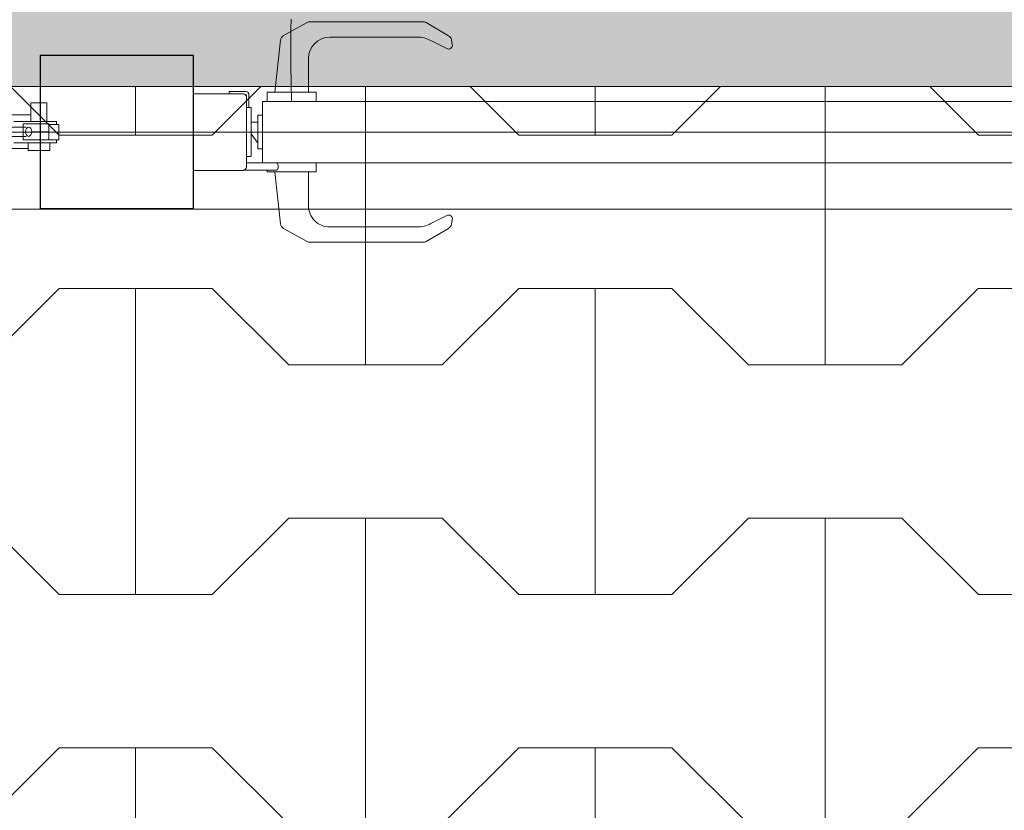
# Model space of a CAD drawing. Header units: inches. Extents: x 1156 to 71303, y -52654 to 51.
# Tile 79 of 151: x 60685 to 60749, y -43926 to -43874. Entities that reach past the tile are written whole.
import ezdxf

# ---------------------------------------------------------------- set-up
doc = ezdxf.new("R2010")
doc.units = ezdxf.units.IN
doc.header["$MEASUREMENT"] = 0
doc.linetypes.add('HIDDEN', pattern=[0.375, 0.25, -0.125])
doc.layers.get('0').update_dxf_attribs({"lineweight": 0})
for name, color, linetype, lineweight in [('--ogrodzenie', 8, 'Continuous', 0), ('A8a-opisy dodatkowe', 7, 'Continuous', 0), ('p--obrzeże bet.', 252, 'Continuous', 0), ('p--szraf trawa', 104, 'Continuous', 0), ('p--szraf-podjazd', 251, 'Continuous', 0)]:
    doc.layers.add(name, color=color, linetype=linetype, lineweight=lineweight)

# ---------------------------------------------------------------- blocks, each defined once
blk = doc.blocks.new('furtka-rzut-1m')
at = {"ltscale": 25.4}
for p, q in [((-102.591, 7.149), (-104.12, 6.3)), ((-95.009, 7.2), (-102.397, 7.2)), ((-93.357, 6.292), (-94.807, 7.144)), ((-104.323, 5.995), (-104.7, 2.6)), ((-101.1, 6.2), (-95.424, 6.2)), ((-94.516, 5.982), (-93.468, 5.448)), ((-93.109, 5.718), (-93.167, 6.021)), ((-102.5, 2.6), (-102.5, 4.8)), ((-107.685, 2.5), (-107.685, 2.65)), ((-107.685, 2.65), (-106.585, 2.65)), ((-105.2, 2), (-105.2, 2.6)), ((-105.2, 2.6), (-104.7, 2.6)), ((-102, 2.6), (-104.7, 2.6)), ((-102, 2), (-102, 2.6)), ((-106.785, 2.5), (-110, 2.5)), ((-106.535, 2.25), (-106.535, 2.3)), ((-106.535, 2.25), (-106.535, -2.25)), ((-106.385, 2.45), (-106.385, 1.6)), ((-106.26, 1.6), (-106.51, 1.6)), ((-106.235, -1.575), (-106.235, 1.575)), ((-106.235, 0.65), (-105.8, 0.65)), ((-105.8, 1.1), (-105.8, -1.1)), ((-106.535, -0.606), (-106.535, -0.621)), ((-105.85, -0.65), (-106.235, -0.123)), ((-105.85, -0.65), (-105.8, -0.65)), ((-105.5, -1.1), (-105.8, -1.1)), ((-106.51, -1.6), (-106.26, -1.6)), ((-110, -2.5), (-106.785, -2.5)), ((-104.635, -2.49), (-106.715, -2.49)), ((-106.535, -2), (-104.635, -2)), ((-105.2, -2.49), (-105.2, -2.6)), ((-104.485, -2.15), (-104.485, -2.34)), ((-102, -2), (-102, -2.6)), ((-105.2, -2.6), (-104.7, -2.6)), ((-104.323, -5.995), (-104.7, -2.6)), ((-102, -2.6), (-104.7, -2.6)), ((-102.5, -2.6), (-102.5, -4.8)), ((-94.516, -5.982), (-93.468, -5.448)), ((-93.109, -5.718), (-93.167, -6.021)), ((-102.591, -7.149), (-104.12, -6.3)), ((-101.1, -6.2), (-95.424, -6.2)), ((-93.357, -6.292), (-94.807, -7.145)), ((-95.009, -7.2), (-102.397, -7.2))]:
    blk.add_line(p, q, dxfattribs=at)
at = {"lineweight": 30}
for p, q in [((-110, 5), (-120, 5)), ((-120, 5), (-120, -5)), ((-110, -5), (-110, 5)), ((-120, -5), (-110, -5))]:
    blk.add_line(p, q, dxfattribs=at)
for p, q in [((-110, -2.5), (-110, 2.5)), ((-105.5, -2), (-105.5, 2)), ((-105.5, 2), (-16.5, 2)), ((-105.5, 2), (-105.5, -2)), ((-105.2, 2), (-102, 2)), ((-105.8, 1.1), (-105.5, 1.1)), ((-16.5, -2), (-105.5, -2)), ((-104.635, -2), (-102, -2))]:
    blk.add_line(p, q)
at = {"linetype": 'HIDDEN', "lineweight": 0, "ltscale": 35}
blk.add_arc((-8.996, 5.364), 94.664, 91.40174, 182.03681, dxfattribs=at)
at = {"ltscale": 25.4}
for centre, radius, start, end in [((-102.397, 6.8), 0.4, 90, 119.0546), ((-95.009, 6.8), 0.4, 59.53446, 90), ((-103.925, 5.95), 0.4, 119.0546, 173.65981), ((-101.1, 4.8), 1.4, 90, 180), ((-95.424, 4.2), 2, 63.01326, 90), ((-93.56, 5.947), 0.4, 10.71857, 59.53446), ((-93.355, 5.671), 0.25, 243.01326, 10.71857), ((-106.585, 2.45), 0.2, 0, 90), ((-106.785, 2.25), 0.25, 80.89444, 90), ((-106.785, 2.25), 0.25, 10.49391, 80.89444), ((-106.735, 2.3), 0.2, 0, 90), ((-106.785, 2.25), 0.25, 0, 10.49391), ((-106.51, 1.575), 0.025, 90, 180), ((-106.26, 1.575), 0.025, 0, 90), ((-106.51, -1.575), 0.025, 180, 270), ((-106.26, -1.575), 0.025, 270, 0), ((-106.785, -2.25), 0.25, 270, 279.10556), ((-106.785, -2.25), 0.25, 279.10556, 349.50609), ((-106.785, -2.25), 0.25, 349.50609, 0), ((-104.635, -2.15), 0.15, 0, 90), ((-104.635, -2.34), 0.15, 270, 0), ((-101.1, -4.8), 1.4, 180, 270), ((-93.355, -5.671), 0.25, 349.28143, 116.98674), ((-103.925, -5.95), 0.4, 186.34019, 240.9454), ((-95.424, -4.2), 2, 270, 296.98674), ((-93.56, -5.947), 0.4, 300.46554, 349.28143), ((-102.397, -6.8), 0.4, 240.9454, 270), ((-95.009, -6.8), 0.4, 270, 300.46554)]:
    blk.add_arc(centre, radius, start, end, dxfattribs=at)
for centre, start_param, end_param in [((-106.785, 2.25), 3.141593, 3.324746), ((-106.785, -2.25), 2.958439, 3.141593)]:
    blk.add_ellipse(centre, major_axis=(-0.25, 0), ratio=0.996, start_param=start_param, end_param=end_param, dxfattribs=at)
blk = doc.blocks.new('ogr-panel-1m')
at = {"ltscale": 25.4}
for p, q in [((95.801, 0.7), (99.801, 0.7)), ((97.111, 0.7), (97.411, 0.7)), ((97.161, 0.7), (97.161, 1.2)), ((99.161, 1.2), (99.161, 0.7)), ((99.081, 0.5), (96.681, 0.5)), ((97.111, 0.5), (97.231, 0.5)), ((97.608, 0.5), (100.001, 0.5)), ((96.681, -0.54), (99.081, -0.54)), ((99.081, -0.02), (97.501, -0.02)), ((100.001, -0.5), (99.081, -0.5)), ((99.801, -0.7), (95.801, -0.7)), ((97.411, -0.7), (97.111, -0.7))]:
    blk.add_line(p, q, dxfattribs=at)
for p, q in [((97.161, 1.2), (99.161, 1.2)), ((99.801, 0.7), (99.801, 0.5)), ((96.681, -0.54), (96.681, 0.5)), ((99.081, -0.54), (99.081, 0.5)), ((100.001, 0.5), (100.001, -0.5)), ((99.801, -0.7), (99.801, -0.5)), ((97.411, -0.7), (97.411, -1.9)), ((98.908, -1.9), (98.908, -0.7)), ((97.411, -1.9), (98.908, -1.9))]:
    blk.add_line(p, q)
for points in [[(2.84, 1.08), (97.161, 1.08)], [(96.971, 0.28), (4.2, 0.28)], [(97.202, 0.28), (97.201, 0.28)], [(4.2, -0.32), (96.971, -0.32)], [(97.201, -0.32), (97.202, -0.32)], [(97.411, -1.12), (2.59, -1.12)]]:
    blk.add_lwpolyline(points)
blk.add_circle((97.201, -0.02), 0.3)

msp = doc.modelspace()

# ---------------------------------------------------------------- hatches: boundary and pattern name
at = {"layer": 'p--szraf trawa'}
h = msp.add_hatch(dxfattribs=at)
h.set_pattern_fill('26-Posypka z piasku', color=256, scale=2000000.0)
h.set_pattern_definition([(10, (800000, 1200000), (637500, 2143300), [0, -2000000]), (12, (1400000, 200000), (171000, 2081000), [0, -2000000]), (-3, (0, -200000), (1103300, 1945000), [0, -3000000]), (-82, (200000, 100000), (2370200, -2494400), [0, -1000000]), (23, (0, -100000), (2197200, 5061000), [0, -1600000]), (58, (-400000, -600000), (2437800, 2014200), [0, -1200000]), (79, (-400000, 600000), (-1499800, 1717700), [0, -600000]), (40, (800000, 1200000), (-519500, 2174900), [0, -2000000]), (92, (1400000, 200000), (-2019700, 529800), [0, -2000000]), (-43, (0, -200000), (2095400, 780700), [0, -3000000]), (-12, (200000, 100000), (3154600, 1374100), [0, -1000000]), (63, (0, -100000), (-1570000, 5289000), [0, -1800000]), (6, (-400000, -600000), (3088100, -680900), [0, -1200000]), (138, (-400000, 600000), (-2244800, -400900), [0, -600000])])
edge = h.paths.add_edge_path()
edge.add_line((62742.869, -44778.783), (62682.177, -41051.307))
edge.add_line((62682.177, -41051.307), (59879.631, -41051.97))
edge.add_line((59879.631, -41051.97), (59939.388, -44778.783))
edge.add_line((59939.388, -44778.783), (60055.424, -44778.783))
edge.add_line((60055.424, -44778.783), (60055.424, -44436.783))
edge.add_line((60055.424, -44436.783), (59955.424, -44436.783))
edge.add_line((59955.424, -44436.783), (59955.424, -44170.783))
edge.add_line((59955.424, -44170.783), (60055.424, -44170.783))
edge.add_line((60055.424, -44170.783), (60055.424, -42728.783))
edge.add_line((60055.424, -42728.783), (60413.424, -42728.783))
edge.add_line((60413.424, -42728.783), (60413.424, -42820.783))
edge.add_line((60413.424, -42820.783), (61516.825, -42820.783))
edge.add_line((61516.825, -42820.783), (61516.825, -42378.783))
edge.add_line((61516.825, -42378.783), (61063.425, -42378.783))
edge.add_line((61063.425, -42378.783), (61063.425, -41594.383))
edge.add_line((61063.425, -41594.383), (62363.425, -41594.383))
edge.add_line((62363.425, -41594.383), (62363.425, -42378.783))
edge.add_line((62363.425, -42378.783), (61910.025, -42378.783))
edge.add_line((61910.025, -42378.783), (61910.025, -42820.783))
edge.add_line((61910.025, -42820.783), (62156.424, -42820.783))
edge.add_line((62156.424, -42820.783), (62156.424, -43178.783))
edge.add_arc((62298.424, -43178.783), 142, 180, 270)
edge.add_line((62298.424, -43320.783), (62331.424, -43320.783))
edge.add_line((62331.424, -43320.783), (62331.424, -43736.783))
edge.add_arc((62303.522, -43881.314), 147.2, 79.07361, 182.12898)
edge.add_line((62156.424, -43886.783), (60877.424, -43886.783))
edge.add_line((60877.424, -43886.783), (60877.325, -43984.783))
edge.add_line((60877.325, -43984.783), (60615.424, -43984.783))
edge.add_line((60615.424, -43984.783), (60615.424, -43886.909))
edge.add_arc((60621.444, -44028.827), 142.045, 92.42905, 181.06893)
edge.add_line((60479.424, -44031.476), (60479.424, -44778.783))
edge.add_line((60479.424, -44778.783), (62742.869, -44778.783))
h = msp.add_hatch(dxfattribs=at)
h.set_pattern_fill('26-Posypka z piasku', color=256, scale=50)
h.set_pattern_definition([(10, (20, 30), (15.937785, 53.581592), [0, -50]), (12, (35, 5), (4.27663, 52.026055), [0, -50]), (-3, (0, -5), (27.582536, 48.623078), [0, -75]), (-82, (5, 2.5), (59.25552, -62.36011), [0, -25]), (23, (0, -2.5), (54.93103, 126.52107), [0, -40]), (58, (-10, -15), (60.945147, 50.355626), [0, -30]), (79, (-10, 15), (-37.494908, 42.943356), [0, -15]), (40, (20, 30), (-12.98827, 54.371912), [0, -50]), (92, (35, 5), (-50.493034, 13.245888), [0, -50]), (-43, (0, -5), (52.38376, 19.517726), [0, -75]), (-12, (5, 2.5), (78.865917, 34.353562), [0, -25]), (63, (0, -2.5), (-39.24657, 132.22975), [0, -45]), (6, (-10, -15), (77.202354, -17.023413), [0, -30]), (138, (-10, 15), (-56.120946, -10.021946), [0, -15])])
edge = h.paths.add_edge_path()
edge.add_line((62742.869, -44778.783), (62682.177, -41051.307))
edge.add_line((62682.177, -41051.307), (59879.631, -41051.97))
edge.add_line((59879.631, -41051.97), (59939.388, -44778.783))
edge.add_line((59939.388, -44778.783), (60055.424, -44778.783))
edge.add_line((60055.424, -44778.783), (60055.424, -44436.783))
edge.add_line((60055.424, -44436.783), (59955.424, -44436.783))
edge.add_line((59955.424, -44436.783), (59955.424, -44170.783))
edge.add_line((59955.424, -44170.783), (60055.424, -44170.783))
edge.add_line((60055.424, -44170.783), (60055.424, -42728.783))
edge.add_line((60055.424, -42728.783), (60413.424, -42728.783))
edge.add_line((60413.424, -42728.783), (60413.424, -42820.783))
edge.add_line((60413.424, -42820.783), (61516.825, -42820.783))
edge.add_line((61516.825, -42820.783), (61516.825, -42378.783))
edge.add_line((61516.825, -42378.783), (61063.425, -42378.783))
edge.add_line((61063.425, -42378.783), (61063.425, -41594.383))
edge.add_line((61063.425, -41594.383), (62363.425, -41594.383))
edge.add_line((62363.425, -41594.383), (62363.425, -42378.783))
edge.add_line((62363.425, -42378.783), (61910.025, -42378.783))
edge.add_line((61910.025, -42378.783), (61910.025, -42820.783))
edge.add_line((61910.025, -42820.783), (62156.424, -42820.783))
edge.add_line((62156.424, -42820.783), (62156.424, -43178.783))
edge.add_arc((62298.424, -43178.783), 142, 180, 270)
edge.add_line((62298.424, -43320.783), (62331.424, -43320.783))
edge.add_line((62331.424, -43320.783), (62331.424, -43736.783))
edge.add_arc((62303.522, -43881.314), 147.2, 79.07361, 182.12898)
edge.add_line((62156.424, -43886.783), (60877.424, -43886.783))
edge.add_line((60877.424, -43886.783), (60877.325, -43984.783))
edge.add_line((60877.325, -43984.783), (60615.424, -43984.783))
edge.add_line((60615.424, -43984.783), (60615.424, -43886.909))
edge.add_arc((60621.444, -44028.827), 142.045, 92.42905, 181.06893)
edge.add_line((60479.424, -44031.476), (60479.424, -44778.783))
edge.add_line((60479.424, -44778.783), (62742.869, -44778.783))
at = {"layer": 'p--szraf-podjazd'}
h = msp.add_hatch(dxfattribs=at)
h.set_pattern_fill('TURFSTNE', color=256, scale=5)
h.set_pattern_definition([(0, (224.56, -2961.97), (0, 120), [15, -25]), (90, (212.06, -2949.47), (-80, 5e-15), [15, -25]), (45, (239.56, -2961.97), (-20.010768, 20.010768), [17.6775, -10.6065]), (45, (232.06, -2954.47), (-20.010768, 20.010768), [17.6775, -10.6065]), (135, (264.56, -2961.97), (20.010768, 20.010768), [17.6775, -10.6065]), (135, (232.06, -2954.47), (20.010768, 20.010768), [17.6775, -10.6065])])
edge = h.paths.add_edge_path()
edge.add_line((62323.424, -43328.783), (62323.424, -43728.783))
edge.add_arc((62301.192, -43879.929), 152.773, 81.6327, 179.56989)
edge.add_line((62148.424, -43878.783), (60621.424, -43878.783))
edge.add_arc((60621.424, -44028.783), 150, 90, 180)
edge.add_line((60471.424, -44028.783), (60471.424, -44778.783))
edge.add_line((60471.424, -44778.783), (60063.424, -44778.783))
edge.add_line((60063.424, -44778.783), (60063.424, -44428.783))
edge.add_line((60063.424, -44428.783), (59963.424, -44428.783))
edge.add_line((59963.424, -44428.783), (59963.424, -44178.783))
edge.add_line((59963.424, -44178.783), (60063.424, -44178.783))
edge.add_line((60063.424, -44178.783), (60063.424, -42731.295))
edge.add_line((60063.424, -42731.295), (60413.424, -42731.295))
edge.add_line((60413.424, -42731.295), (60413.424, -43328.783))
edge.add_line((60413.424, -43328.783), (62323.424, -43328.783))
edge.add_line((62323.424, -43328.783), (62323.424, -43328.783))
h = msp.add_hatch(dxfattribs=at)
h.set_pattern_fill('FINETTA', color=256, scale=5)
h.set_pattern_definition([(0, (207.061, -2961.97), (15, 15), [10, -20]), (0, (222.061, -2956.97), (15, 15), [10, -20]), (90, (212.061, -2961.97), (-15, 15), [20, -10]), (45, (217.061, -2961.97), (-15, 15), [7.071068, -14.1421356]), (135, (207.061, -2961.97), (-15, -15), [7.071068, -14.1421356])])
h.paths.add_polyline_path([(60871.424, -43986.783), (60621.424, -43986.783), (60621.424, -43878.783), (60871.424, -43878.783)])

# ---------------------------------------------------------------- linework, layer by layer
at = {"linetype": 'Continuous', "ltscale": 12}
msp.add_lwpolyline([(60871.424, -43986.783), (60621.424, -43986.783), (60621.424, -43878.783), (60871.424, -43878.783)], close=True, dxfattribs=at)
at = {"layer": 'A8a-opisy dodatkowe', "linetype": 'Continuous', "ltscale": 12}
msp.add_line((60617.053, -43881.75), (60858.84, -43881.75), dxfattribs=at)
at = {"layer": 'p--obrzeże bet.', "linetype": 'Continuous', "ltscale": 35}
for p, q in [((60621.424, -43878.783), (62148.424, -43878.783)), ((60621.424, -43886.783), (62156.424, -43886.783))]:
    msp.add_line(p, q, dxfattribs=at)
for points in [[(60615.424, -43992.783), (60877.424, -43992.783), (60877.424, -43878.783), (60615.424, -43878.783)], [(60621.424, -43986.783), (60871.424, -43986.783), (60871.424, -43878.783), (60621.424, -43878.783)]]:
    msp.add_lwpolyline(points, close=True, dxfattribs=at)

# ---------------------------------------------------------------- block references
at = {"layer": '--ogrodzenie', "rotation": 360}
msp.add_blockref('furtka-rzut-1m', (60805.853, -43881.75), dxfattribs=at)
at = {"xscale": -0.7, "rotation": 179.9999999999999}
msp.add_blockref('ogr-panel-1m', (60617.053, -43881.75), dxfattribs=at)

doc.saveas('drawing.dxf')
